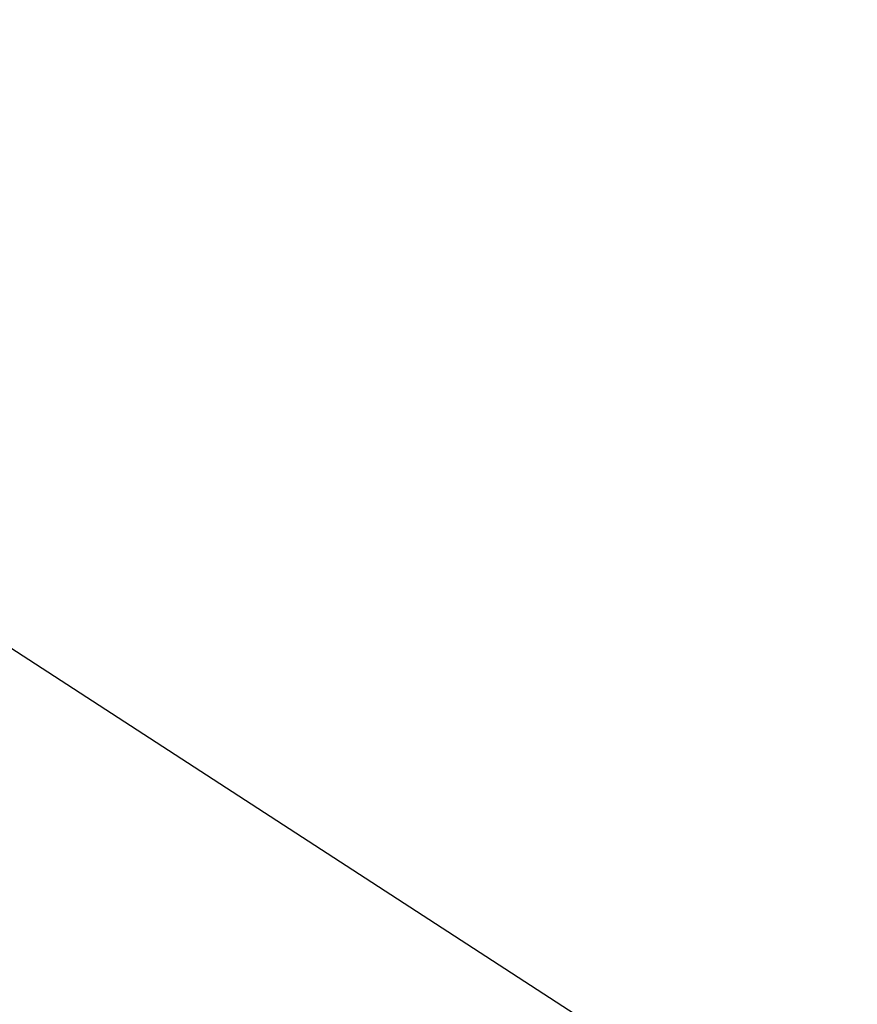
# Model space of a CAD drawing. Header units: centimetres. Extents: x -54 to 171, y -22 to 171.
# Tile 82 of 256: x -31.405 to -31.243, y 79.73 to 79.92. Entities that reach past the tile are written whole.
import ezdxf

# ---------------------------------------------------------------- set-up
doc = ezdxf.new("R2010")
doc.units = ezdxf.units.CM
doc.header["$MEASUREMENT"] = 0
for name, color, linetype in [('Frida DC -V3 v33_Sketch16', 7, 'Continuous'), ('Frida DC -V3 v33_Sketch18', 7, 'Continuous'), ('Frida DC -V3 v33_Sketch19', 7, 'Continuous'), ('Frida DC -V3 v33_Sketch60', 7, 'Continuous')]:
    doc.layers.add(name, color=color, linetype=linetype)

msp = doc.modelspace()

# ---------------------------------------------------------------- linework, layer by layer
at = {"layer": 'Frida DC -V3 v33_Sketch16'}
for points, knots in [([(-31.37571, 83.37369, 4.9625), (-29.83873, 76.76289, 4.9625), (-28.29979, 70.14825, 4.9625), (-25.22161, 56.92609, 4.9625), (-23.68052, 50.31057, 4.9625), (-22.13948, 43.69917, 4.9625)], [-40.726872, -40.726872, -40.726872, -40.726872, -20.365873, -20.365873, 0, 0, 0, 0]), ([(-22.13948, 43.69917, 5.4625), (-23.67387, 50.30637, 5.4625), (-25.20818, 56.91801, 5.4625), (-28.2718, 70.13019, 5.4625), (-29.80309, 76.73929, 5.4625), (-31.3321, 83.34431, 5.4625)], [-40.688562, -40.688562, -40.688562, -40.688562, -20.339081, -20.339081, 0, 0, 0, 0])]:
    msp.add_open_spline(points, degree=3, knots=knots, dxfattribs=at)
at = {"layer": 'Frida DC -V3 v33_Sketch18'}
msp.add_line((-26.61596, 76.69125), (-34.46309, 81.78094), dxfattribs=at)
at = {"layer": 'Frida DC -V3 v33_Sketch19'}
msp.add_line((-26.61596, 76.69125), (-34.46309, 81.78094), dxfattribs=at)
at = {"layer": 'Frida DC -V3 v33_Sketch60'}
msp.add_open_spline([(-31.3961, 83.48001), (-31.3961, 83.48001, 2.96127), (-31.20308, 83.34823, 5.69829), (-30.8305, 83.09384, 8.18117), (-30.45278, 82.83596, 10.69824), (-29.89082, 82.45229, 12.94902), (-29.17272, 81.96201, 14.88387), (-28.6177, 81.58308, 16.37932), (-27.97083, 81.14143, 17.68453), (-27.24129, 80.64334, 18.80493), (-26.49277, 80.1323, 19.95445), (-25.65914, 79.56314, 20.91), (-24.71759, 78.92031, 21.72139), (-23.798, 78.29246, 22.51385), (-22.76956, 77.59031, 23.17272), (-21.60637, 76.79615, 23.74748), (-20.1334, 75.79049, 24.4753), (-18.44601, 74.63844, 25.0677), (-16.57161, 73.3587, 25.58527), (-14.68895, 72.07333, 26.10513), (-12.6187, 70.65989, 26.55079), (-10.41284, 69.15386, 26.95517), (-8.34706, 67.74346, 27.33387), (-6.16261, 66.25204, 27.67667), (-3.91687, 64.71878, 27.96922), (-1.69627, 63.20269, 28.25848), (0.58479, 61.64531, 28.49905), (2.85306, 60.09666, 28.6315), (5.45256, 58.32188, 28.78329), (8.0353, 56.55853, 28.79216), (10.45939, 54.9035, 28.50177), (12.43417, 53.55524, 28.26521), (14.30012, 52.28127, 27.82726), (15.98755, 51.12919, 27.0995), (17.36689, 50.18746, 26.50462), (18.62657, 49.32743, 25.71905), (19.75969, 48.5538, 24.68197), (20.96419, 47.73144, 23.57956), (22.0313, 47.00288, 22.19207), (22.95257, 46.37389, 20.39433), (23.80693, 45.79058, 18.72715), (24.53363, 45.29443, 16.70216), (25.09605, 44.91044, 14.24552), (25.68415, 44.50892, 11.67671), (26.09033, 44.2316, 8.63685), (26.28357, 44.09967, 5.09653), (26.37077, 44.04014, 3.49899), (26.41494, 44.00998, 1.80015), (26.41494, 44.00998)], degree=3, knots=[0, 0, 0, 0, 0.074795, 0.074795, 0.074795, 0.15062, 0.15062, 0.15062, 0.209226, 0.209226, 0.209226, 0.269355, 0.269355, 0.269355, 0.328082, 0.328082, 0.328082, 0.402449, 0.402449, 0.402449, 0.477142, 0.477142, 0.477142, 0.547093, 0.547093, 0.547093, 0.616261, 0.616261, 0.616261, 0.695529, 0.695529, 0.695529, 0.760105, 0.760105, 0.760105, 0.81289, 0.81289, 0.81289, 0.869, 0.869, 0.869, 0.921036, 0.921036, 0.921036, 0.975447, 0.975447, 0.975447, 1, 1, 1, 1], dxfattribs=at)

doc.saveas('drawing.dxf')
